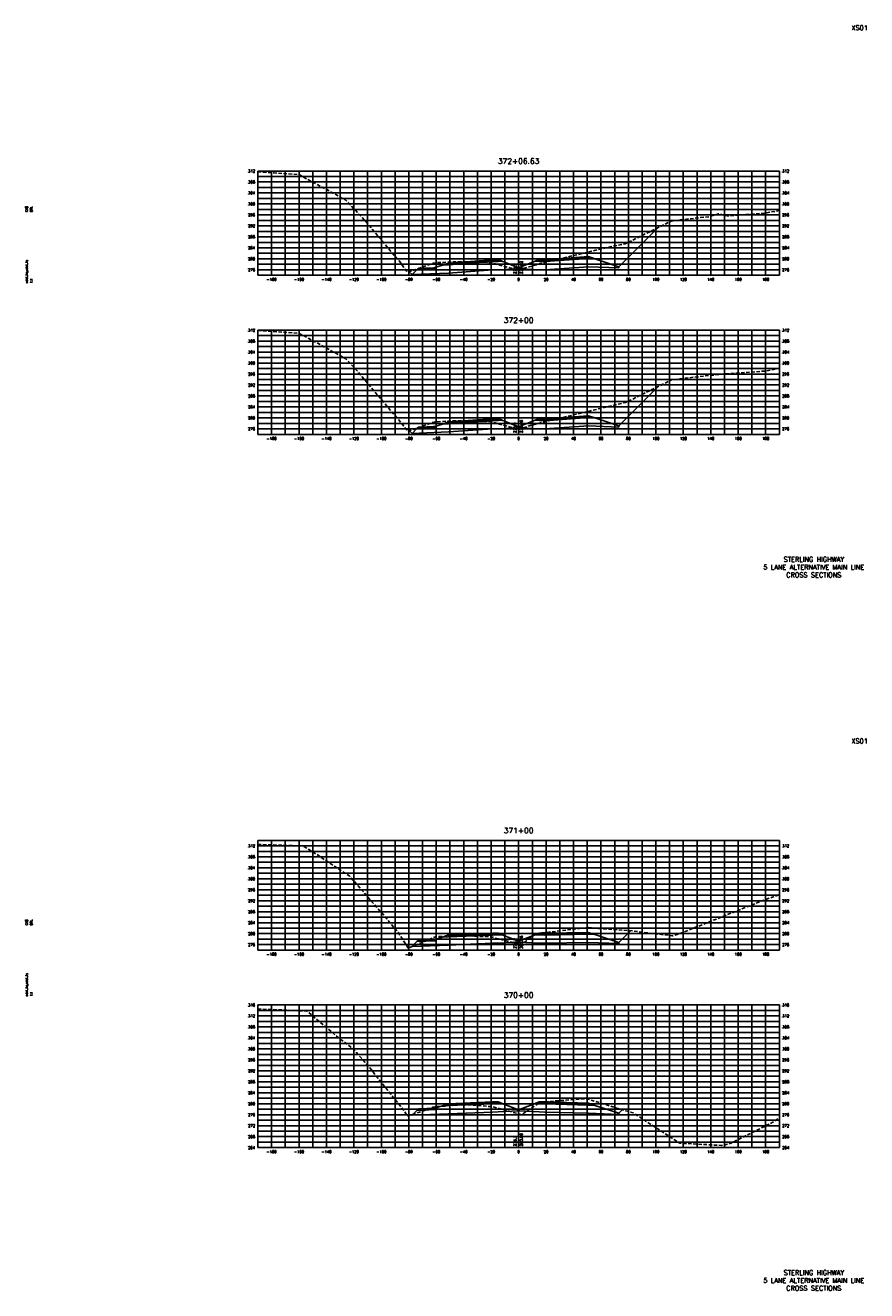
# Model space of a CAD drawing. Extents: x 37 to 10140, y -1968 to 9206.
# Tile 83 of 105: x 5877 to 6490, y 4696 to 5618. Entities that reach past the tile are written whole.
import ezdxf
from ezdxf.enums import TextEntityAlignment as Align

# ---------------------------------------------------------------- set-up
doc = ezdxf.new("R2010")
doc.units = 0
doc.header["$LTSCALE"] = 20
doc.header["$MEASUREMENT"] = 0
doc.linetypes.add('HIDDEN_050%', pattern=[0.1875, 0.125, -0.0625])
for name, color, linetype in [('S-AT-TXT175', 6, 'Continuous'), ('S-AT-TXT80', 1, 'Continuous'), ('XDATUM', 3, 'Continuous'), ('XEG', 1, 'HIDDEN_050%'), ('XFG', 2, 'Continuous'), ('XGRID', 251, 'Continuous'), ('XGRIDT', 2, 'Continuous'), ('XREF-BORDER', 7, 'Continuous')]:
    doc.layers.add(name, color=color, linetype=linetype)
doc.styles.add('L100', font='simplex.shx', dxfattribs={"height": 2})
doc.styles.add('L175', font='ROMANSM.shx', dxfattribs={"height": 3.5})
doc.styles.add('L80', font='ROMANSM.shx', dxfattribs={"height": 1.6})

# ---------------------------------------------------------------- blocks, each defined once
blk = doc.blocks.new('03025_00_att1')
at = {"layer": 'S-AT-TXT175', "style": 'L175'}
for tag, p in [('NUM', (32.402, 20.822)), ('LINE1', (30.64, 1.444)), ('LINE2', (30.64, 1.161)), ('LINE3', (30.64, 0.877))]:
    blk.add_attdef(tag, text='', height=0.175, dxfattribs=at).set_placement(p, align=Align.CENTER)
at = {"layer": 'S-AT-TXT80', "style": 'L80'}
for tag, p in [('DESIGNED', (2.094, 14.201)), ('CHECKED', (2.265, 14.201)), ('DRAFTED', (2.436, 14.201)), ('PCTB', (2.094, 11.605)), ('PSCALE', (2.265, 11.605)), ('PVIEW', (2.436, 11.605))]:
    blk.add_attdef(tag, p, '', height=0.08, rotation=90, dxfattribs=at)

msp = doc.modelspace()

# ---------------------------------------------------------------- linework, layer by layer
at = {"layer": 'XDATUM', "flags": 128}
for points in [[(6156.33, 5438.57), (6158.41, 5436.49), (6185, 5437.55), (6217, 5439.91), (6221, 5440.07), (6236, 5440.67), (6251, 5440.07), (6255, 5439.91), (6287, 5442.26), (6309, 5441.38), (6309, 5442.26), (6337.33, 5470.59)], [(6156.44, 5322.64), (6158.41, 5320.66), (6185, 5321.73), (6217, 5323.97), (6221, 5324.13), (6236, 5324.73), (6251, 5324.13), (6255, 5323.97), (6287, 5326.22), (6309, 5325.34), (6309, 5326.23), (6337.64, 5354.87)], [(6158.41, 4946.63), (6158.41, 4946.63), (6185, 4947.69), (6217, 4948.97), (6221, 4949.13), (6236, 4949.73), (6251, 4949.13), (6255, 4948.97), (6287, 4949.62), (6309, 4948.74), (6309, 4949.63), (6317.51, 4958.13)], [(6158.04, 4824), (6158.41, 4823.63), (6185, 4824.69), (6217, 4825.97), (6221, 4826.13), (6236, 4826.73), (6251, 4826.13), (6255, 4825.97), (6287, 4825.02), (6309, 4824.14), (6309, 4825.03), (6311.56, 4827.58)]]:
    msp.add_lwpolyline(points, dxfattribs=at)
at = {"layer": 'XEG', "flags": 128}
for points in [[(6046, 5511.49), (6057.42, 5510.65), (6076.02, 5509.36), (6095.69, 5498.65), (6109.98, 5490.88), (6123.51, 5476.4), (6150.11, 5444.97), (6154.96, 5438.07), (6161.11, 5440.28), (6173.13, 5444.55), (6174.03, 5444.75), (6175.76, 5445.18), (6188.76, 5445.79), (6195.25, 5445.96), (6201.77, 5445.76), (6214.98, 5445.26), (6216.22, 5444.98), (6218.85, 5444.33), (6230.65, 5441.09), (6235.92, 5439.85), (6236, 5439.84), (6236.46, 5439.73), (6243.81, 5442.23), (6255.68, 5445.48), (6305.21, 5457.36), (6313.72, 5458.86), (6321.77, 5462.94), (6347.68, 5475.68), (6375.05, 5478.73), (6381.63, 5480.78), (6387.86, 5479.25), (6415.59, 5481.28), (6426, 5483.18)], [(6046, 5395.76), (6051.14, 5395.38), (6076.21, 5393.65), (6102.7, 5379.23), (6110.16, 5375.16), (6117.23, 5367.6), (6152.24, 5326.23), (6155.11, 5322.16), (6158.74, 5323.46), (6173.14, 5328.58), (6173.68, 5328.7), (6175.75, 5329.2), (6191.33, 5329.94), (6195.21, 5330.05), (6199.11, 5329.92), (6214.95, 5329.33), (6215.69, 5329.16), (6218.85, 5328.38), (6233.02, 5324.48), (6236, 5323.78), (6236.46, 5323.68), (6242.38, 5325.69), (6245.3, 5326.68), (6249.41, 5327.81), (6312.22, 5342.87), (6313.9, 5343.17), (6315.5, 5343.98), (6347.86, 5359.89), (6381.59, 5363.65), (6382.06, 5363.72), (6415.77, 5366.18), (6426, 5368.05)], [(6046, 5021.06), (6068.69, 5020.28), (6078.97, 5020.05), (6088.69, 5013.87), (6112.92, 4997.84), (6138.53, 4968.48), (6148.44, 4956.62), (6155.52, 4945.5), (6158.94, 4946.84), (6173.21, 4952.84), (6175.4, 4953.64), (6175.88, 4953.78), (6179.39, 4953.9), (6195.14, 4954.52), (6199.03, 4954.34), (6215.2, 4953.78), (6215.93, 4953.58), (6218.63, 4952.87), (6222.69, 4951.9), (6225.95, 4951.03), (6236, 4948.36), (6237.87, 4947.86), (6240.73, 4950.15), (6248.75, 4955.98), (6278.21, 4959.52), (6282.71, 4960.06), (6286.96, 4960.38), (6316.66, 4958.23), (6348.05, 4954.41), (6353.05, 4955.88), (6417.9, 4981.67), (6419.14, 4981.94), (6426, 4984.44)], [(6046, 4900.93), (6047.77, 4900.94), (6060.15, 4900.51), (6081.73, 4899.54), (6104.53, 4880.38), (6115.68, 4871.74), (6126.24, 4859.82), (6153.13, 4826.25), (6154.9, 4822.95), (6166.69, 4826.91), (6169.41, 4827.82), (6172.96, 4829.26), (6173.59, 4829.4), (6175.85, 4829.98), (6179.9, 4830.14), (6195.52, 4831.26), (6199.79, 4831.12), (6214.94, 4830.02), (6217.39, 4829.77), (6218.12, 4829.58), (6222.63, 4828.35), (6236, 4824.59), (6238, 4824.03), (6249.57, 4831.71), (6251.51, 4833.1), (6258.42, 4833.7), (6285.47, 4835.69), (6314.05, 4826.81), (6319.42, 4825.44), (6324.51, 4822.1), (6353.38, 4803.27), (6383.89, 4801.58), (6387.34, 4802.2), (6390.6, 4803.15), (6421.29, 4818.55), (6426, 4821.74)]]:
    msp.add_lwpolyline(points, dxfattribs=at)
at = {"layer": 'XFG', "flags": 128}
for points in [[(6309, 5442.26), (6309, 5442.26), (6337.33, 5470.59)], [(6236, 5441.41), (6224.05, 5446.19), (6221, 5446.07), (6217, 5445.91), (6185, 5443.55), (6180.43, 5443.37), (6175, 5441.56), (6175, 5440.56), (6161.96, 5440.04), (6158.41, 5436.49), (6185, 5437.55), (6217, 5439.91), (6221, 5440.07), (6236, 5440.67), (6236, 5441.41)], [(6221, 5446.41), (6217, 5446.25), (6185, 5443.89), (6185, 5444.89), (6180.43, 5443.37), (6185, 5443.55), (6217, 5445.91), (6221, 5446.07), (6224.05, 5446.19), (6221, 5447.41), (6221, 5446.41)], [(6221, 5447.41), (6217, 5447.25), (6185, 5444.89), (6185, 5444.55), (6217, 5446.91), (6221, 5447.07), (6221, 5447.41)], [(6221, 5447.07), (6217, 5446.91), (6185, 5444.55), (6185, 5443.89), (6217, 5446.25), (6221, 5446.41), (6221, 5447.07)], [(6236, 5441.41), (6247.96, 5446.19), (6251, 5446.07), (6255, 5445.91), (6287, 5448.26), (6291.57, 5448.08), (6309, 5442.26), (6309, 5441.38), (6287, 5442.26), (6255, 5439.91), (6251, 5440.07), (6236, 5440.67)], [(6251, 5447.41), (6247.96, 5446.19), (6251, 5446.07), (6255, 5445.91), (6287, 5448.26), (6291.57, 5448.08), (6287, 5449.6), (6287, 5448.6), (6255, 5446.25), (6251, 5446.41), (6251, 5447.41)], [(6251, 5447.41), (6251, 5447.07), (6255, 5446.91), (6287, 5449.26), (6287, 5449.6), (6255, 5447.25), (6251, 5447.41)], [(6251, 5447.07), (6251, 5446.41), (6255, 5446.25), (6287, 5448.6), (6287, 5449.26), (6255, 5446.91), (6251, 5447.07)], [(6158.41, 5436.49), (6158.41, 5436.49), (6156.33, 5438.57)], [(6175, 5441.56), (6174, 5441.52), (6174, 5441.18), (6164, 5440.78), (6164, 5441.12), (6163, 5441.08), (6161.96, 5440.04), (6175, 5440.56), (6175, 5441.56)], [(6174, 5441.52), (6164, 5441.12), (6164, 5440.78), (6174, 5441.18), (6174, 5441.52)], [(6309, 5326.23), (6309, 5326.23), (6337.64, 5354.87)], [(6236, 5325.47), (6247.96, 5330.25), (6251, 5330.13), (6255, 5329.97), (6287, 5332.22), (6291.57, 5332.04), (6309, 5326.23), (6309, 5325.34), (6287, 5326.22), (6255, 5323.97), (6251, 5324.13), (6236, 5324.73)], [(6251, 5331.47), (6247.96, 5330.25), (6251, 5330.13), (6255, 5329.97), (6287, 5332.22), (6291.57, 5332.04), (6287, 5333.56), (6287, 5332.56), (6255, 5330.31), (6251, 5330.47), (6251, 5331.47)], [(6251, 5331.47), (6251, 5331.13), (6255, 5330.97), (6287, 5333.22), (6287, 5333.56), (6255, 5331.31), (6251, 5331.47)], [(6251, 5331.13), (6251, 5330.47), (6255, 5330.31), (6287, 5332.56), (6287, 5333.22), (6255, 5330.97), (6251, 5331.13)], [(6236, 5325.47), (6224.05, 5330.25), (6221, 5330.13), (6217, 5329.97), (6185, 5327.73), (6180.43, 5327.54), (6175, 5325.73), (6175, 5324.73), (6161.96, 5324.21), (6158.41, 5320.66), (6185, 5321.73), (6217, 5323.97), (6221, 5324.13), (6236, 5324.73), (6236, 5325.47)], [(6175, 5325.73), (6174, 5325.69), (6174, 5325.35), (6164, 5324.95), (6164, 5325.29), (6163, 5325.25), (6161.96, 5324.21), (6175, 5324.73), (6175, 5325.73)], [(6174, 5325.69), (6164, 5325.29), (6164, 5324.95), (6174, 5325.35), (6174, 5325.69)], [(6221, 5330.47), (6217, 5330.31), (6185, 5328.07), (6185, 5329.07), (6180.43, 5327.54), (6185, 5327.73), (6217, 5329.97), (6221, 5330.13), (6224.05, 5330.25), (6221, 5331.47), (6221, 5330.47)], [(6221, 5331.47), (6217, 5331.31), (6185, 5329.07), (6185, 5328.73), (6217, 5330.97), (6221, 5331.13), (6221, 5331.47)], [(6221, 5331.13), (6217, 5330.97), (6185, 5328.73), (6185, 5328.07), (6217, 5330.31), (6221, 5330.47), (6221, 5331.13)], [(6158.41, 5320.66), (6158.41, 5320.66), (6156.44, 5322.64)], [(6236, 4950.47), (6224.05, 4955.25), (6221, 4955.13), (6217, 4954.97), (6185, 4953.69), (6180.43, 4953.51), (6175, 4951.7), (6175, 4950.7), (6161.96, 4950.18), (6158.41, 4946.63), (6185, 4947.69), (6217, 4948.97), (6221, 4949.13), (6236, 4949.73), (6236, 4950.47)], [(6221, 4955.47), (6217, 4955.31), (6185, 4954.03), (6185, 4955.03), (6180.43, 4953.51), (6185, 4953.69), (6217, 4954.97), (6221, 4955.13), (6224.05, 4955.25), (6221, 4956.47), (6221, 4955.47)], [(6221, 4956.47), (6217, 4956.31), (6185, 4955.03), (6185, 4954.69), (6217, 4955.97), (6221, 4956.13), (6221, 4956.47)], [(6221, 4956.13), (6217, 4955.97), (6185, 4954.69), (6185, 4954.03), (6217, 4955.31), (6221, 4955.47), (6221, 4956.13)], [(6236, 4950.47), (6247.96, 4955.25), (6251, 4955.13), (6255, 4954.97), (6287, 4955.62), (6291.57, 4955.44), (6309, 4949.63), (6309, 4948.74), (6287, 4949.62), (6255, 4948.97), (6251, 4949.13), (6236, 4949.73)], [(6251, 4956.47), (6247.96, 4955.25), (6251, 4955.13), (6255, 4954.97), (6287, 4955.62), (6291.57, 4955.44), (6287, 4956.96), (6287, 4955.96), (6255, 4955.31), (6251, 4955.47), (6251, 4956.47)], [(6251, 4956.47), (6251, 4956.13), (6255, 4955.97), (6287, 4956.62), (6287, 4956.96), (6255, 4956.31), (6251, 4956.47)], [(6251, 4956.13), (6251, 4955.47), (6255, 4955.31), (6287, 4955.96), (6287, 4956.62), (6255, 4955.97), (6251, 4956.13)], [(6309, 4949.63), (6309, 4949.63), (6317.51, 4958.13)], [(6158.41, 4946.63), (6158.41, 4946.63), (6158.41, 4946.63)], [(6175, 4951.7), (6174, 4951.66), (6174, 4951.32), (6164, 4950.92), (6164, 4951.26), (6163, 4951.22), (6161.96, 4950.18), (6175, 4950.7), (6175, 4951.7)], [(6174, 4951.66), (6164, 4951.26), (6164, 4950.92), (6174, 4951.32), (6174, 4951.66)], [(6236, 4827.47), (6224.05, 4832.25), (6221, 4832.13), (6217, 4831.97), (6185, 4830.69), (6180.43, 4830.51), (6175, 4828.7), (6175, 4827.7), (6161.96, 4827.18), (6158.41, 4823.63), (6185, 4824.69), (6217, 4825.97), (6221, 4826.13), (6236, 4826.73), (6236, 4827.47)], [(6175, 4828.7), (6174, 4828.66), (6174, 4828.32), (6164, 4827.92), (6164, 4828.26), (6163, 4828.22), (6161.96, 4827.18), (6175, 4827.7), (6175, 4828.7)], [(6174, 4828.66), (6164, 4828.26), (6164, 4827.92), (6174, 4828.32), (6174, 4828.66)], [(6221, 4832.47), (6217, 4832.31), (6185, 4831.03), (6185, 4832.03), (6180.43, 4830.51), (6185, 4830.69), (6217, 4831.97), (6221, 4832.13), (6224.05, 4832.25), (6221, 4833.47), (6221, 4832.47)], [(6221, 4833.47), (6217, 4833.31), (6185, 4832.03), (6185, 4831.69), (6217, 4832.97), (6221, 4833.13), (6221, 4833.47)], [(6221, 4833.13), (6217, 4832.97), (6185, 4831.69), (6185, 4831.03), (6217, 4832.31), (6221, 4832.47), (6221, 4833.13)], [(6236, 4827.47), (6247.96, 4832.25), (6251, 4832.13), (6255, 4831.97), (6287, 4831.02), (6291.57, 4830.84), (6309, 4825.03), (6309, 4824.14), (6287, 4825.02), (6255, 4825.97), (6251, 4826.13), (6236, 4826.73)], [(6251, 4833.47), (6247.96, 4832.25), (6251, 4832.13), (6255, 4831.97), (6287, 4831.02), (6291.57, 4830.84), (6287, 4832.36), (6287, 4831.36), (6255, 4832.31), (6251, 4832.47), (6251, 4833.47)], [(6251, 4833.47), (6251, 4833.13), (6255, 4832.97), (6287, 4832.02), (6287, 4832.36), (6255, 4833.31), (6251, 4833.47)], [(6251, 4833.13), (6251, 4832.47), (6255, 4832.31), (6287, 4831.36), (6287, 4832.02), (6255, 4832.97), (6251, 4833.13)], [(6309, 4825.03), (6309, 4825.03), (6311.56, 4827.58)], [(6158.41, 4823.63), (6158.41, 4823.63), (6158.04, 4824)]]:
    msp.add_lwpolyline(points, dxfattribs=at)
at = {"layer": 'XGRID'}
for p, q in [((6046, 5436), (6046, 5512)), ((6046, 5512), (6426, 5512)), ((6046, 5508), (6426, 5508)), ((6056, 5436), (6056, 5512)), ((6066, 5436), (6066, 5512)), ((6076, 5436), (6076, 5512)), ((6086, 5436), (6086, 5512)), ((6096, 5436), (6096, 5512)), ((6106, 5436), (6106, 5512)), ((6116, 5436), (6116, 5512)), ((6126, 5436), (6126, 5512)), ((6136, 5436), (6136, 5512)), ((6146, 5436), (6146, 5512)), ((6156, 5436), (6156, 5512)), ((6166, 5436), (6166, 5512)), ((6176, 5436), (6176, 5512)), ((6186, 5436), (6186, 5512)), ((6196, 5436), (6196, 5512)), ((6206, 5436), (6206, 5512)), ((6216, 5436), (6216, 5512)), ((6226, 5436), (6226, 5512)), ((6236, 5436), (6236, 5512)), ((6246, 5436), (6246, 5512)), ((6256, 5436), (6256, 5512)), ((6266, 5436), (6266, 5512)), ((6276, 5436), (6276, 5512)), ((6286, 5436), (6286, 5512)), ((6296, 5436), (6296, 5512)), ((6306, 5436), (6306, 5512)), ((6316, 5436), (6316, 5512)), ((6326, 5436), (6326, 5512)), ((6336, 5436), (6336, 5512)), ((6346, 5436), (6346, 5512)), ((6356, 5436), (6356, 5512)), ((6366, 5436), (6366, 5512)), ((6376, 5436), (6376, 5512)), ((6386, 5436), (6386, 5512)), ((6396, 5436), (6396, 5512)), ((6406, 5436), (6406, 5512)), ((6416, 5436), (6416, 5512)), ((6426, 5436), (6426, 5512)), ((6046, 5504), (6426, 5504)), ((6046, 5500), (6426, 5500)), ((6046, 5496), (6426, 5496)), ((6046, 5492), (6426, 5492)), ((6046, 5488), (6426, 5488)), ((6046, 5484), (6426, 5484)), ((6046, 5480), (6426, 5480)), ((6046, 5476), (6426, 5476)), ((6046, 5472), (6426, 5472)), ((6046, 5468), (6426, 5468)), ((6046, 5464), (6426, 5464)), ((6046, 5460), (6426, 5460)), ((6046, 5456), (6426, 5456)), ((6046, 5452), (6426, 5452)), ((6046, 5448), (6426, 5448)), ((6046, 5444), (6426, 5444)), ((6046, 5440), (6426, 5440)), ((6046, 5436), (6426, 5436)), ((6046, 5320), (6046, 5396)), ((6046, 5396), (6426, 5396)), ((6046, 5392), (6426, 5392)), ((6046, 5388), (6426, 5388)), ((6056, 5320), (6056, 5396)), ((6066, 5320), (6066, 5396)), ((6076, 5320), (6076, 5396)), ((6086, 5320), (6086, 5396)), ((6096, 5320), (6096, 5396)), ((6106, 5320), (6106, 5396)), ((6116, 5320), (6116, 5396)), ((6126, 5320), (6126, 5396)), ((6136, 5320), (6136, 5396)), ((6146, 5320), (6146, 5396)), ((6156, 5320), (6156, 5396)), ((6166, 5320), (6166, 5396)), ((6176, 5320), (6176, 5396)), ((6186, 5320), (6186, 5396)), ((6196, 5320), (6196, 5396)), ((6206, 5320), (6206, 5396)), ((6216, 5320), (6216, 5396)), ((6226, 5320), (6226, 5396)), ((6236, 5320), (6236, 5396)), ((6246, 5320), (6246, 5396)), ((6256, 5320), (6256, 5396)), ((6266, 5320), (6266, 5396)), ((6276, 5320), (6276, 5396)), ((6286, 5320), (6286, 5396)), ((6296, 5320), (6296, 5396)), ((6306, 5320), (6306, 5396)), ((6316, 5320), (6316, 5396)), ((6326, 5320), (6326, 5396)), ((6336, 5320), (6336, 5396)), ((6346, 5320), (6346, 5396)), ((6356, 5320), (6356, 5396)), ((6366, 5320), (6366, 5396)), ((6376, 5320), (6376, 5396)), ((6386, 5320), (6386, 5396)), ((6396, 5320), (6396, 5396)), ((6406, 5320), (6406, 5396)), ((6416, 5320), (6416, 5396)), ((6426, 5320), (6426, 5396)), ((6046, 5384), (6426, 5384)), ((6046, 5380), (6426, 5380)), ((6046, 5376), (6426, 5376)), ((6046, 5372), (6426, 5372)), ((6046, 5368), (6426, 5368)), ((6046, 5364), (6426, 5364)), ((6046, 5360), (6426, 5360)), ((6046, 5356), (6426, 5356)), ((6046, 5352), (6426, 5352)), ((6046, 5348), (6426, 5348)), ((6046, 5344), (6426, 5344)), ((6046, 5340), (6426, 5340)), ((6046, 5336), (6426, 5336)), ((6046, 5332), (6426, 5332)), ((6046, 5328), (6426, 5328)), ((6046, 5324), (6426, 5324)), ((6046, 5320), (6426, 5320)), ((6046, 4944), (6046, 5024)), ((6046, 5024), (6426, 5024)), ((6046, 5020), (6426, 5020)), ((6056, 4944), (6056, 5024)), ((6066, 4944), (6066, 5024)), ((6076, 4944), (6076, 5024)), ((6086, 4944), (6086, 5024)), ((6096, 4944), (6096, 5024)), ((6106, 4944), (6106, 5024)), ((6116, 4944), (6116, 5024)), ((6126, 4944), (6126, 5024)), ((6136, 4944), (6136, 5024)), ((6146, 4944), (6146, 5024)), ((6156, 4944), (6156, 5024)), ((6166, 4944), (6166, 5024)), ((6176, 4944), (6176, 5024)), ((6186, 4944), (6186, 5024)), ((6196, 4944), (6196, 5024)), ((6206, 4944), (6206, 5024)), ((6216, 4944), (6216, 5024)), ((6226, 4944), (6226, 5024)), ((6236, 4944), (6236, 5024)), ((6246, 4944), (6246, 5024)), ((6256, 4944), (6256, 5024)), ((6266, 4944), (6266, 5024)), ((6276, 4944), (6276, 5024)), ((6286, 4944), (6286, 5024)), ((6296, 4944), (6296, 5024)), ((6306, 4944), (6306, 5024)), ((6316, 4944), (6316, 5024)), ((6326, 4944), (6326, 5024)), ((6336, 4944), (6336, 5024)), ((6346, 4944), (6346, 5024)), ((6356, 4944), (6356, 5024)), ((6366, 4944), (6366, 5024)), ((6376, 4944), (6376, 5024)), ((6386, 4944), (6386, 5024)), ((6396, 4944), (6396, 5024)), ((6406, 4944), (6406, 5024)), ((6416, 4944), (6416, 5024)), ((6426, 4944), (6426, 5024)), ((6046, 5016), (6426, 5016)), ((6046, 5012), (6426, 5012)), ((6046, 5008), (6426, 5008)), ((6046, 5004), (6426, 5004)), ((6046, 5000), (6426, 5000)), ((6046, 4996), (6426, 4996)), ((6046, 4992), (6426, 4992)), ((6046, 4988), (6426, 4988)), ((6046, 4984), (6426, 4984)), ((6046, 4980), (6426, 4980)), ((6046, 4976), (6426, 4976)), ((6046, 4972), (6426, 4972)), ((6046, 4968), (6426, 4968)), ((6046, 4964), (6426, 4964)), ((6046, 4960), (6426, 4960)), ((6046, 4956), (6426, 4956)), ((6046, 4952), (6426, 4952)), ((6046, 4948), (6426, 4948)), ((6046, 4944), (6426, 4944)), ((6046, 4800), (6046, 4904)), ((6046, 4904), (6426, 4904)), ((6046, 4900), (6426, 4900)), ((6056, 4800), (6056, 4904)), ((6066, 4800), (6066, 4904)), ((6076, 4800), (6076, 4904)), ((6086, 4800), (6086, 4904)), ((6096, 4800), (6096, 4904)), ((6106, 4800), (6106, 4904)), ((6116, 4800), (6116, 4904)), ((6126, 4800), (6126, 4904)), ((6136, 4800), (6136, 4904)), ((6146, 4800), (6146, 4904)), ((6156, 4800), (6156, 4904)), ((6166, 4800), (6166, 4904)), ((6176, 4800), (6176, 4904)), ((6186, 4800), (6186, 4904)), ((6196, 4800), (6196, 4904)), ((6206, 4800), (6206, 4904)), ((6216, 4800), (6216, 4904)), ((6226, 4800), (6226, 4904)), ((6236, 4800), (6236, 4904)), ((6246, 4800), (6246, 4904)), ((6256, 4800), (6256, 4904)), ((6266, 4800), (6266, 4904)), ((6276, 4800), (6276, 4904)), ((6286, 4800), (6286, 4904)), ((6296, 4800), (6296, 4904)), ((6306, 4800), (6306, 4904)), ((6316, 4800), (6316, 4904)), ((6326, 4800), (6326, 4904)), ((6336, 4800), (6336, 4904)), ((6346, 4800), (6346, 4904)), ((6356, 4800), (6356, 4904)), ((6366, 4800), (6366, 4904)), ((6376, 4800), (6376, 4904)), ((6386, 4800), (6386, 4904)), ((6396, 4800), (6396, 4904)), ((6406, 4800), (6406, 4904)), ((6416, 4800), (6416, 4904)), ((6426, 4800), (6426, 4904)), ((6046, 4896), (6426, 4896)), ((6046, 4892), (6426, 4892)), ((6046, 4888), (6426, 4888)), ((6046, 4884), (6426, 4884)), ((6046, 4880), (6426, 4880)), ((6046, 4876), (6426, 4876)), ((6046, 4872), (6426, 4872)), ((6046, 4868), (6426, 4868)), ((6046, 4864), (6426, 4864)), ((6046, 4860), (6426, 4860)), ((6046, 4856), (6426, 4856)), ((6046, 4852), (6426, 4852)), ((6046, 4848), (6426, 4848)), ((6046, 4844), (6426, 4844)), ((6046, 4840), (6426, 4840)), ((6046, 4836), (6426, 4836)), ((6046, 4832), (6426, 4832)), ((6046, 4828), (6426, 4828)), ((6046, 4824), (6426, 4824)), ((6046, 4820), (6426, 4820)), ((6046, 4816), (6426, 4816)), ((6046, 4812), (6426, 4812)), ((6046, 4808), (6426, 4808)), ((6046, 4804), (6426, 4804)), ((6046, 4800), (6426, 4800))]:
    msp.add_line(p, q, dxfattribs=at)

# ---------------------------------------------------------------- block references
at = {"layer": 'XREF-BORDER'}
ref = msp.add_blockref('03025_00_att1', (5836.45, 5198.23), dxfattribs=dict(at, xscale=20, yscale=20, zscale=20))
ref.add_attrib('LINE1', 'STERLING HIGHWAY', dxfattribs={"layer": 'S-AT-TXT175', "height": 3.5, "style": 'L175'}).set_placement((6451.07, 5227.1), align=Align.CENTER)
ref.add_attrib('LINE2', '5 LANE ALTERNATIVE MAIN LINE', dxfattribs={"layer": 'S-AT-TXT175', "height": 3.5, "style": 'L175'}).set_placement((6451.07, 5221.44), align=Align.CENTER)
ref.add_attrib('LINE3', 'CROSS SECTIONS', dxfattribs={"layer": 'S-AT-TXT175', "height": 3.5, "style": 'L175'}).set_placement((6451.07, 5215.77), align=Align.CENTER)
ref.add_attrib('NUM', 'XS01', dxfattribs={"layer": 'S-AT-TXT175', "height": 3.5, "style": 'L175'}).set_placement((6484.49, 5614.66), align=Align.CENTER)
ref.add_attrib('DESIGNED', 'CAB', (5878.33, 5482.25), dxfattribs={"layer": 'S-AT-TXT80', "height": 1.6, "rotation": 90, "style": 'L80'})
ref.add_attrib('CHECKED', 'DRL', (5881.75, 5482.25), dxfattribs={"layer": 'S-AT-TXT80', "height": 1.6, "rotation": 90, "style": 'L80'})
ref.add_attrib('PCTB', 'adot_hs,adot_fs', (5878.33, 5430.32), dxfattribs={"layer": 'S-AT-TXT80', "height": 1.6, "rotation": 90, "style": 'L80'})
ref.add_attrib('PSCALE', '1:1', (5881.75, 5430.32), dxfattribs={"layer": 'S-AT-TXT80', "height": 1.6, "rotation": 90, "style": 'L80'})
ref = msp.add_blockref('03025_00_att1', (5836.45, 4678.23), dxfattribs=dict(at, xscale=20, yscale=20, zscale=20))
ref.add_attrib('LINE1', 'STERLING HIGHWAY', dxfattribs={"layer": 'S-AT-TXT175', "height": 3.5, "style": 'L175'}).set_placement((6451.07, 4707.1), align=Align.CENTER)
ref.add_attrib('LINE2', '5 LANE ALTERNATIVE MAIN LINE', dxfattribs={"layer": 'S-AT-TXT175', "height": 3.5, "style": 'L175'}).set_placement((6451.07, 4701.44), align=Align.CENTER)
ref.add_attrib('LINE3', 'CROSS SECTIONS', dxfattribs={"layer": 'S-AT-TXT175', "height": 3.5, "style": 'L175'}).set_placement((6451.07, 4695.77), align=Align.CENTER)
ref.add_attrib('NUM', 'XS01', dxfattribs={"layer": 'S-AT-TXT175', "height": 3.5, "style": 'L175'}).set_placement((6484.49, 5094.66), align=Align.CENTER)
ref.add_attrib('DESIGNED', 'CAB', (5878.33, 4962.25), dxfattribs={"layer": 'S-AT-TXT80', "height": 1.6, "rotation": 90, "style": 'L80'})
ref.add_attrib('CHECKED', 'DRL', (5881.75, 4962.25), dxfattribs={"layer": 'S-AT-TXT80', "height": 1.6, "rotation": 90, "style": 'L80'})
ref.add_attrib('PCTB', 'adot_hs,adot_fs', (5878.33, 4910.32), dxfattribs={"layer": 'S-AT-TXT80', "height": 1.6, "rotation": 90, "style": 'L80'})
ref.add_attrib('PSCALE', '1:1', (5881.75, 4910.32), dxfattribs={"layer": 'S-AT-TXT80', "height": 1.6, "rotation": 90, "style": 'L80'})

# ---------------------------------------------------------------- texts
at = {"layer": 'XGRIDT', "style": 'L100'}
for s, p in [('372+06.63', (6236, 5516)), ('372+00', (6236, 5400)), ('371+00', (6236, 5028)), ('370+00', (6236, 4908))]:
    msp.add_text(s, height=4, dxfattribs=at).set_placement(p, align=Align.BOTTOM_CENTER)
for s, p in [('312', (6044, 5512)), ('308', (6044, 5504)), ('304', (6044, 5496)), ('300', (6044, 5488)), ('296', (6044, 5480)), ('292', (6044, 5472)), ('288', (6044, 5464)), ('284', (6044, 5456)), ('280', (6044, 5448)), ('276', (6044, 5440)), ('312', (6044, 5396)), ('308', (6044, 5388)), ('304', (6044, 5380)), ('300', (6044, 5372)), ('296', (6044, 5364)), ('292', (6044, 5356)), ('288', (6044, 5348)), ('284', (6044, 5340)), ('280', (6044, 5332)), ('276', (6044, 5324)), ('312', (6044, 5020)), ('308', (6044, 5012)), ('304', (6044, 5004)), ('300', (6044, 4996)), ('296', (6044, 4988)), ('292', (6044, 4980)), ('288', (6044, 4972)), ('284', (6044, 4964)), ('280', (6044, 4956)), ('276', (6044, 4948)), ('316', (6044, 4904)), ('312', (6044, 4896)), ('308', (6044, 4888)), ('304', (6044, 4880)), ('300', (6044, 4872)), ('296', (6044, 4864)), ('292', (6044, 4856)), ('288', (6044, 4848)), ('284', (6044, 4840)), ('280', (6044, 4832)), ('276', (6044, 4824)), ('272', (6044, 4816)), ('268', (6044, 4808)), ('264', (6044, 4800))]:
    msp.add_text(s, height=2, dxfattribs=at).set_placement(p, align=Align.MIDDLE_RIGHT)
for s, p in [('312', (6428, 5512)), ('308', (6428, 5504)), ('304', (6428, 5496)), ('300', (6428, 5488)), ('296', (6428, 5480)), ('292', (6428, 5472)), ('288', (6428, 5464)), ('284', (6428, 5456)), ('280', (6428, 5448)), ('276', (6428, 5440)), ('312', (6428, 5396)), ('308', (6428, 5388)), ('304', (6428, 5380)), ('300', (6428, 5372)), ('296', (6428, 5364)), ('292', (6428, 5356)), ('288', (6428, 5348)), ('284', (6428, 5340)), ('280', (6428, 5332)), ('276', (6428, 5324)), ('312', (6428, 5020)), ('308', (6428, 5012)), ('304', (6428, 5004)), ('300', (6428, 4996)), ('296', (6428, 4988)), ('292', (6428, 4980)), ('288', (6428, 4972)), ('284', (6428, 4964)), ('280', (6428, 4956)), ('276', (6428, 4948)), ('316', (6428, 4904)), ('312', (6428, 4896)), ('308', (6428, 4888)), ('304', (6428, 4880)), ('300', (6428, 4872)), ('296', (6428, 4864)), ('292', (6428, 4856)), ('288', (6428, 4848)), ('284', (6428, 4840)), ('280', (6428, 4832)), ('276', (6428, 4824)), ('272', (6428, 4816)), ('268', (6428, 4808)), ('264', (6428, 4800))]:
    msp.add_text(s, height=2, dxfattribs=at).set_placement(p, align=Align.MIDDLE_LEFT)
for s, p in [('275.9', (6235, 5437)), ('275.9', (6235, 5321)), ('276.2', (6235, 4945)), ('276.3', (6235, 4801))]:
    msp.add_text(s, height=2, rotation=90, dxfattribs=at).set_placement(p, align=Align.BOTTOM_LEFT)
for s, p in [('279.62', (6237, 5437)), ('279.66', (6237, 5321)), ('280.16', (6237, 4945)), ('280.66', (6237, 4801))]:
    msp.add_text(s, height=2, rotation=90, dxfattribs=at).set_placement(p, align=Align.TOP_LEFT)
for s, p in [('-180', (6056, 5434)), ('-160', (6076, 5434)), ('-140', (6096, 5434)), ('-120', (6116, 5434)), ('-100', (6136, 5434)), ('-80', (6156, 5434)), ('-60', (6176, 5434)), ('-40', (6196, 5434)), ('-20', (6216, 5434)), ('0', (6236, 5434)), ('20', (6256, 5434)), ('40', (6276, 5434)), ('60', (6296, 5434)), ('80', (6316, 5434)), ('100', (6336, 5434)), ('120', (6356, 5434)), ('140', (6376, 5434)), ('160', (6396, 5434)), ('180', (6416, 5434)), ('-180', (6056, 5318)), ('-160', (6076, 5318)), ('-140', (6096, 5318)), ('-120', (6116, 5318)), ('-100', (6136, 5318)), ('-80', (6156, 5318)), ('-60', (6176, 5318)), ('-40', (6196, 5318)), ('-20', (6216, 5318)), ('0', (6236, 5318)), ('20', (6256, 5318)), ('40', (6276, 5318)), ('60', (6296, 5318)), ('80', (6316, 5318)), ('100', (6336, 5318)), ('120', (6356, 5318)), ('140', (6376, 5318)), ('160', (6396, 5318)), ('180', (6416, 5318)), ('-180', (6056, 4942)), ('-160', (6076, 4942)), ('-140', (6096, 4942)), ('-120', (6116, 4942)), ('-100', (6136, 4942)), ('-80', (6156, 4942)), ('-60', (6176, 4942)), ('-40', (6196, 4942)), ('-20', (6216, 4942)), ('0', (6236, 4942)), ('20', (6256, 4942)), ('40', (6276, 4942)), ('60', (6296, 4942)), ('80', (6316, 4942)), ('100', (6336, 4942)), ('120', (6356, 4942)), ('140', (6376, 4942)), ('160', (6396, 4942)), ('180', (6416, 4942)), ('-180', (6056, 4798)), ('-160', (6076, 4798)), ('-140', (6096, 4798)), ('-120', (6116, 4798)), ('-100', (6136, 4798)), ('-80', (6156, 4798)), ('-60', (6176, 4798)), ('-40', (6196, 4798)), ('-20', (6216, 4798)), ('0', (6236, 4798)), ('20', (6256, 4798)), ('40', (6276, 4798)), ('60', (6296, 4798)), ('80', (6316, 4798)), ('100', (6336, 4798)), ('120', (6356, 4798)), ('140', (6376, 4798)), ('160', (6396, 4798)), ('180', (6416, 4798))]:
    msp.add_text(s, height=2, dxfattribs=at).set_placement(p, align=Align.TOP_CENTER)

doc.saveas('drawing.dxf')
